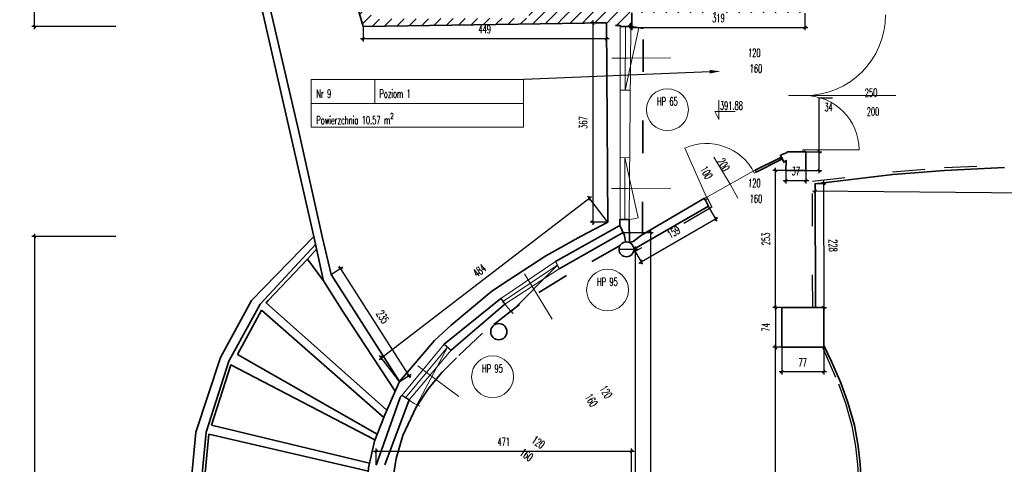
# Model space of a CAD drawing. Header units: millimetres. Extents: x 19887 to 192597, y -14203 to 39042.
# Tile 152 of 256: x 45331 to 49328, y -11260 to -9455. Entities that reach past the tile are written whole.
import ezdxf
from ezdxf import colors
from ezdxf.entities.mleader import LeaderData, LeaderLine
from ezdxf.math import Vec2, Vec3

# ---------------------------------------------------------------- set-up
doc = ezdxf.new("R2010")
doc.units = ezdxf.units.MM
doc.linetypes.add('ACAD_ISO03W100', pattern=[30, 12, -18])
doc.layers.get('Defpoints').update_dxf_attribs({"color": 4})
for name, color, linetype, lineweight in [('Basen_rzut_poziom_1_obrys', 252, 'Continuous', 35), ('Drzwi', 2, 'Continuous', 5), ('koty wysokościowe', 252, 'Continuous', 0), ('Okna', 252, 'Continuous', 5), ('Schody', 252, 'Continuous', 5), ('Tabela', 1, 'Continuous', 0)]:
    doc.layers.add(name, color=color, linetype=linetype, lineweight=lineweight)
for name, color, linetype in [('Opis', 252, 'Continuous'), ('Sufit podwieszany', 252, 'Continuous'), ('Wymiarowanie', 3, 'Continuous'), ('Wypełnienie', 252, 'Continuous')]:
    doc.layers.add(name, color=color, linetype=linetype)
doc.styles.add('ROMANS', font='romans.shx', dxfattribs={"width": 0.6})
doc.styles.get("Standard").update_dxf_attribs({"font": 'arial.ttf'})
doc.dimstyles.new('000001FB70622F18', dxfattribs={"dimtxt": 20, "dimasz": 5, "dimexe": 5, "dimexo": 1, "dimgap": 20, "dimtad": 1, "dimtoh": 1, "dimdec": 0, "dimtxsty": 'Standard', "dimblk": 'OBLIQUE', "dimcen": 0, "dimdle": 5, "dimclrd": 252, "dimclre": 252, "dimclrt": 252, "dimadec": 0, "dimazin": 0, "dimtfac": 1, "dimtdec": 0, "dimtmove": 0, "dimatfit": 3, "dimldrblk": 'OBLIQUE', "dimfxl": 150, "dimfxlon": 1, "dimlwd": 25, "dimlwe": 25, "dimarcsym": 1})
pattern_1 = [(45, (3252.028, -2175.285), (-11.22532, 11.22532), [])]

# ---------------------------------------------------------------- blocks, each defined once
blk = doc.blocks.new('_Oblique')
at = {"color": 0, "linetype": 'ByBlock', "lineweight": -2}
blk.add_line((-0.5, -0.5), (0.5, 0.5), dxfattribs=at)
blk = doc.blocks.new('*D778')
at = {"layer": 'Defpoints', "color": 0}
for p in [(-1313, -417.2), (-336.9, -417.2), (-706.6, -4690.1)]:
    blk.add_point(p, dxfattribs=at)
at = {"layer": 'Wymiarowanie', "color": 252, "linetype": 'Continuous', "lineweight": 25}
for p, q in [((-1163, -417.2), (-1318, -417.2)), ((-1313, -4695.1), (-1313, -412.2)), ((-1163, -4690.1), (-1318, -4690.1))]:
    blk.add_line(p, q, dxfattribs=at)
at = {"layer": 'Wymiarowanie', "color": 252, "linetype": 'ByBlock', "lineweight": 25, "xscale": 5, "yscale": 5, "zscale": 5}
for p, rotation in [((-1313, -417.2), 90.00000000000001), ((-1313, -4690.1), 270)]:
    blk.add_blockref('_Oblique', p, dxfattribs=dict(at, rotation=rotation))
at = {"layer": 'Wymiarowanie', "color": 252, "insert": (-1330.5, -2553.6), "char_height": 15, "attachment_point": 5, "rotation": 90, "style": 'ROMANS'}
blk.add_mtext('4273', dxfattribs=at)
blk = doc.blocks.new('*D922')
at = {"layer": 'Defpoints', "color": 0}
for p in [(127.5, -4993.8), (127.6, -4979.9), (1257.7, -4990.1)]:
    blk.add_point(p, dxfattribs=at)
at = {"layer": 'Wymiarowanie', "color": 252, "linetype": 'Continuous', "lineweight": 25}
for p, q in [((1262.6, -5004.1), (122.5, -4993.8)), ((127.6, -4980.9), (127.5, -4998.8)), ((1257.7, -4991.1), (1257.5, -5009.1))]:
    blk.add_line(p, q, dxfattribs=at)
at = {"layer": 'Wymiarowanie', "color": 252, "linetype": 'ByBlock', "lineweight": 25, "xscale": 5, "yscale": 5, "zscale": 5}
for p, rotation in [((127.5, -4993.8), 179.4812444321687), ((1257.6, -5004.1), 359.4812444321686)]:
    blk.add_blockref('_Oblique', p, dxfattribs=dict(at, rotation=rotation))
at = {"layer": 'Wymiarowanie', "color": 252, "insert": (692.7, -4981.5), "char_height": 15, "attachment_point": 5, "rotation": 359.4812, "style": 'ROMANS'}
blk.add_mtext('1130', dxfattribs=at)
blk = doc.blocks.new('*D921')
at = {"layer": 'Defpoints', "color": 0}
for p in [(127.6, -4979.9), (128.1, -5208.2), (143.5, -5208.2)]:
    blk.add_point(p, dxfattribs=at)
at = {"layer": 'Wymiarowanie', "color": 252, "linetype": 'Continuous', "lineweight": 25}
for p, q in [((142.9, -4974.8), (143.5, -5213.2)), ((128.6, -4979.9), (147.9, -4979.8)), ((129.1, -5208.2), (148.5, -5208.2))]:
    blk.add_line(p, q, dxfattribs=at)
at = {"layer": 'Wymiarowanie', "color": 252, "linetype": 'ByBlock', "lineweight": 25, "xscale": 5, "yscale": 5, "zscale": 5}
for p, rotation in [((142.9, -4979.8), 90.12913393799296), ((143.5, -5208.2), 270.1291339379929)]:
    blk.add_blockref('_Oblique', p, dxfattribs=dict(at, rotation=rotation))
at = {"layer": 'Wymiarowanie', "color": 252, "insert": (160.7, -5094), "char_height": 15, "attachment_point": 5, "rotation": 270.1291, "style": 'ROMANS'}
blk.add_mtext('228', dxfattribs=at)
blk = doc.blocks.new('*D918')
at = {"layer": 'Defpoints', "color": 0}
for p in [(66, -5208.2), (54.3, -5281.8), (66, -5281.8)]:
    blk.add_point(p, dxfattribs=at)
at = {"layer": 'Wymiarowanie', "color": 252, "linetype": 'Continuous', "lineweight": 25}
for p, q in [((65, -5208.2), (49.3, -5208.2)), ((54.3, -5203.2), (54.3, -5286.8)), ((65, -5281.8), (49.3, -5281.8))]:
    blk.add_line(p, q, dxfattribs=at)
at = {"layer": 'Wymiarowanie', "color": 252, "linetype": 'ByBlock', "lineweight": 25, "xscale": 5, "yscale": 5, "zscale": 5}
for p, rotation in [((54.3, -5208.2), 90), ((54.3, -5281.8), 270)]:
    blk.add_blockref('_Oblique', p, dxfattribs=dict(at, rotation=rotation))
at = {"layer": 'Wymiarowanie', "color": 252, "insert": (36.8, -5245), "char_height": 15, "attachment_point": 5, "rotation": 90, "style": 'ROMANS'}
blk.add_mtext('74', dxfattribs=at)
blk = doc.blocks.new('*D920')
at = {"layer": 'Defpoints', "color": 0}
for p in [(66, -5281.8), (143.5, -5281.8), (66, -5327.2)]:
    blk.add_point(p, dxfattribs=at)
at = {"layer": 'Wymiarowanie', "color": 252, "linetype": 'Continuous', "lineweight": 25}
for p, q in [((66, -5282.8), (66, -5332.2)), ((143.5, -5282.8), (143.5, -5332.2)), ((148.5, -5327.2), (61, -5327.2))]:
    blk.add_line(p, q, dxfattribs=at)
at = {"layer": 'Wymiarowanie', "color": 252, "linetype": 'ByBlock', "lineweight": 25, "xscale": 5, "yscale": 5, "zscale": 5, "rotation": 180}
blk.add_blockref('_Oblique', (66, -5327.2), dxfattribs=at)
at = {"layer": 'Wymiarowanie', "color": 252, "linetype": 'ByBlock', "lineweight": 25, "xscale": 5, "yscale": 5, "zscale": 5}
blk.add_blockref('_Oblique', (143.5, -5327.2), dxfattribs=at)
at = {"layer": 'Wymiarowanie', "color": 252, "insert": (104.7, -5309.7), "char_height": 15, "attachment_point": 5, "style": 'ROMANS'}
blk.add_mtext('77', dxfattribs=at)
blk = doc.blocks.new('*D934')
at = {"layer": 'Defpoints', "color": 0}
for p in [(-257.6, -4683.4), (-706.6, -4690.1), (-706.6, -4712.4)]:
    blk.add_point(p, dxfattribs=at)
at = {"layer": 'Wymiarowanie', "color": 252, "linetype": 'Continuous', "lineweight": 25}
for p, q in [((-257.6, -4684.4), (-257.6, -4717.4)), ((-706.6, -4691.1), (-706.6, -4717.4)), ((-252.6, -4712.4), (-711.6, -4712.4))]:
    blk.add_line(p, q, dxfattribs=at)
at = {"layer": 'Wymiarowanie', "color": 252, "linetype": 'ByBlock', "lineweight": 25, "xscale": 5, "yscale": 5, "zscale": 5, "rotation": 180}
blk.add_blockref('_Oblique', (-706.6, -4712.4), dxfattribs=at)
at = {"layer": 'Wymiarowanie', "color": 252, "linetype": 'ByBlock', "lineweight": 25, "xscale": 5, "yscale": 5, "zscale": 5}
blk.add_blockref('_Oblique', (-257.6, -4712.4), dxfattribs=at)
at = {"layer": 'Wymiarowanie', "color": 252, "insert": (-482.1, -4694.9), "char_height": 15, "attachment_point": 5, "style": 'ROMANS'}
blk.add_mtext('449', dxfattribs=at)
blk = doc.blocks.new('*D936')
at = {"layer": 'Defpoints', "color": 0}
for p in [(-210.5, -4664.4), (108.9, -4664.4), (108.9, -4691.7)]:
    blk.add_point(p, dxfattribs=at)
at = {"layer": 'Wymiarowanie', "color": 252, "linetype": 'Continuous', "lineweight": 25}
for p, q in [((-210.5, -4665.4), (-210.5, -4696.7)), ((108.9, -4665.4), (108.9, -4696.7)), ((-215.5, -4691.7), (113.9, -4691.7))]:
    blk.add_line(p, q, dxfattribs=at)
at = {"layer": 'Wymiarowanie', "color": 252, "linetype": 'ByBlock', "lineweight": 25, "xscale": 5, "yscale": 5, "zscale": 5, "rotation": 180}
blk.add_blockref('_Oblique', (-210.5, -4691.7), dxfattribs=at)
at = {"layer": 'Wymiarowanie', "color": 252, "linetype": 'ByBlock', "lineweight": 25, "xscale": 5, "yscale": 5, "zscale": 5}
blk.add_blockref('_Oblique', (108.9, -4691.7), dxfattribs=at)
at = {"layer": 'Wymiarowanie', "color": 252, "insert": (-50.8, -4674.2), "char_height": 15, "attachment_point": 5, "style": 'ROMANS'}
blk.add_mtext('319', dxfattribs=at)
blk = doc.blocks.new('*D947')
at = {"layer": 'Defpoints', "color": 0}
for p in [(-257.6, -4683.4), (-282.8, -5050.9), (-255.2, -5050.9)]:
    blk.add_point(p, dxfattribs=at)
at = {"layer": 'Wymiarowanie', "color": 252, "linetype": 'Continuous', "lineweight": 25}
for p, q in [((-258.6, -4683.4), (-287.8, -4683.4)), ((-282.8, -4678.4), (-282.8, -5055.9)), ((-256.2, -5050.9), (-287.8, -5050.9))]:
    blk.add_line(p, q, dxfattribs=at)
at = {"layer": 'Wymiarowanie', "color": 252, "linetype": 'ByBlock', "lineweight": 25, "xscale": 5, "yscale": 5, "zscale": 5}
for p, rotation in [((-282.8, -4683.4), 90.00000000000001), ((-282.8, -5050.9), 270)]:
    blk.add_blockref('_Oblique', p, dxfattribs=dict(at, rotation=rotation))
at = {"layer": 'Wymiarowanie', "color": 252, "insert": (-300.3, -4867.1), "char_height": 15, "attachment_point": 5, "rotation": 90, "style": 'ROMANS'}
blk.add_mtext('367', dxfattribs=at)
blk = doc.blocks.new('*D946')
at = {"layer": 'Defpoints', "color": 0}
for p in [(-288.9, -5006.9), (-255.2, -5050.9), (-639.3, -5345)]:
    blk.add_point(p, dxfattribs=at)
at = {"layer": 'Wymiarowanie', "color": 252, "linetype": 'Continuous', "lineweight": 25}
for p, q in [((-676.9, -5304.1), (-284.9, -5003.8)), ((-255.8, -5050.1), (-292, -5002.9)), ((-639.9, -5344.2), (-676, -5297.1))]:
    blk.add_line(p, q, dxfattribs=at)
at = {"layer": 'Wymiarowanie', "color": 252, "linetype": 'ByBlock', "lineweight": 25, "xscale": 5, "yscale": 5, "zscale": 5}
for p, rotation in [((-288.9, -5006.9), 37.45126171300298), ((-673, -5301.1), 217.451261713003)]:
    blk.add_blockref('_Oblique', p, dxfattribs=dict(at, rotation=rotation))
at = {"layer": 'Wymiarowanie', "color": 252, "insert": (-491.6, -5140.1), "char_height": 15, "attachment_point": 5, "rotation": 37.4513, "style": 'ROMANS'}
blk.add_mtext('484', dxfattribs=at)
blk = doc.blocks.new('*D944')
at = {"layer": 'Defpoints', "color": 0}
for p in [(-748.2, -5136.1), (-765.5, -5147.2), (-639.3, -5345)]:
    blk.add_point(p, dxfattribs=at)
at = {"layer": 'Wymiarowanie', "color": 252, "linetype": 'Continuous', "lineweight": 25}
for p, q in [((-764.7, -5146.7), (-744, -5133.4)), ((-619.3, -5338.2), (-750.9, -5131.9)), ((-638.4, -5344.5), (-617.7, -5331.3))]:
    blk.add_line(p, q, dxfattribs=at)
at = {"layer": 'Wymiarowanie', "color": 252, "linetype": 'ByBlock', "lineweight": 25, "xscale": 5, "yscale": 5, "zscale": 5}
for p, rotation in [((-748.2, -5136.1), 122.5451466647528), ((-621.9, -5334), 302.5451466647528)]:
    blk.add_blockref('_Oblique', p, dxfattribs=dict(at, rotation=rotation))
at = {"layer": 'Wymiarowanie', "color": 252, "insert": (-670.3, -5225.6), "char_height": 15, "attachment_point": 5, "rotation": 302.5451, "style": 'ROMANS'}
blk.add_mtext('235', dxfattribs=at)
blk = doc.blocks.new('*D940')
at = {"layer": 'Defpoints', "color": 0}
for p in [(-797.7, -5077.2), (-1313, -6074.7), (-749.9, -6074.7)]:
    blk.add_point(p, dxfattribs=at)
at = {"layer": 'Wymiarowanie', "color": 252, "linetype": 'Continuous', "lineweight": 25}
for p, q in [((-1163, -5077.2), (-1318, -5077.2)), ((-1313, -5072.2), (-1313, -6079.7)), ((-1163, -6074.7), (-1318, -6074.7))]:
    blk.add_line(p, q, dxfattribs=at)
at = {"layer": 'Wymiarowanie', "color": 252, "linetype": 'ByBlock', "lineweight": 25, "xscale": 5, "yscale": 5, "zscale": 5}
for p, rotation in [((-1313, -5077.2), 90.00000000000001), ((-1313, -6074.7), 270)]:
    blk.add_blockref('_Oblique', p, dxfattribs=dict(at, rotation=rotation))
at = {"layer": 'Wymiarowanie', "color": 252, "insert": (-1330.5, -5575.9), "char_height": 15, "attachment_point": 5, "rotation": 90, "style": 'ROMANS'}
blk.add_mtext('997', dxfattribs=at)
blk = doc.blocks.new('*D948')
at = {"layer": 'Defpoints', "color": 0}
for p in [(-226.7, -5070), (-211.3, -6055.1), (-176, -6055.1)]:
    blk.add_point(p, dxfattribs=at)
at = {"layer": 'Wymiarowanie', "color": 252, "linetype": 'Continuous', "lineweight": 25}
for p, q in [((-176, -5065), (-176, -6060.1)), ((-225.7, -5070), (-171, -5070)), ((-210.3, -6055.1), (-171, -6055.1))]:
    blk.add_line(p, q, dxfattribs=at)
at = {"layer": 'Wymiarowanie', "color": 252, "linetype": 'ByBlock', "lineweight": 25, "xscale": 5, "yscale": 5, "zscale": 5}
for p, rotation in [((-176, -5070), 90.00000000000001), ((-176, -6055.1), 270)]:
    blk.add_blockref('_Oblique', p, dxfattribs=dict(at, rotation=rotation))
at = {"layer": 'Wymiarowanie', "color": 252, "insert": (-158.5, -5562.5), "char_height": 15, "attachment_point": 5, "rotation": 270, "style": 'ROMANS'}
blk.add_mtext('985', dxfattribs=at)
blk = doc.blocks.new('*D939')
at = {"layer": 'Defpoints', "color": 0}
for p in [(-211.3, -5473.6), (-682.5, -5499.1), (-211.3, -6055.1)]:
    blk.add_point(p, dxfattribs=at)
at = {"layer": 'Wymiarowanie', "color": 252, "linetype": 'Continuous', "lineweight": 25}
for p, q in [((-682.5, -5498.1), (-682.5, -5468.6)), ((-211.3, -5623.6), (-211.3, -5468.6)), ((-687.5, -5473.6), (-206.3, -5473.6))]:
    blk.add_line(p, q, dxfattribs=at)
at = {"layer": 'Wymiarowanie', "color": 252, "linetype": 'ByBlock', "lineweight": 25, "xscale": 5, "yscale": 5, "zscale": 5, "rotation": 180}
blk.add_blockref('_Oblique', (-682.5, -5473.6), dxfattribs=at)
at = {"layer": 'Wymiarowanie', "color": 252, "linetype": 'ByBlock', "lineweight": 25, "xscale": 5, "yscale": 5, "zscale": 5}
blk.add_blockref('_Oblique', (-211.3, -5473.6), dxfattribs=at)
at = {"layer": 'Wymiarowanie', "color": 252, "insert": (-446.9, -5456.1), "char_height": 15, "attachment_point": 5, "style": 'ROMANS'}
blk.add_mtext('471', dxfattribs=at)
blk = doc.blocks.new('*D950')
at = {"layer": 'Defpoints', "color": 0}
for p in [(-234.3, -5100.9), (-212.3, -6002.6), (-204.7, -6002.6)]:
    blk.add_point(p, dxfattribs=at)
at = {"layer": 'Wymiarowanie', "color": 252, "linetype": 'Continuous', "lineweight": 25}
for p, q in [((-233.3, -5100.9), (-199.7, -5100.9)), ((-204.7, -5095.9), (-204.7, -6007.6)), ((-211.3, -6002.6), (-199.7, -6002.6))]:
    blk.add_line(p, q, dxfattribs=at)
at = {"layer": 'Wymiarowanie', "color": 252, "linetype": 'ByBlock', "lineweight": 25, "xscale": 5, "yscale": 5, "zscale": 5}
for p, rotation in [((-204.7, -5100.9), 90.00000000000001), ((-204.7, -6002.6), 270)]:
    blk.add_blockref('_Oblique', p, dxfattribs=dict(at, rotation=rotation))
at = {"layer": 'Wymiarowanie', "color": 252, "insert": (-187.2, -5551.8), "char_height": 15, "attachment_point": 5, "rotation": 270, "style": 'ROMANS'}
blk.add_mtext('902', dxfattribs=at)
blk = doc.blocks.new('*D952')
at = {"layer": 'Defpoints', "color": 0}
for p in [(54.3, -5281.8), (66, -5281.8), (66, -5818.1)]:
    blk.add_point(p, dxfattribs=at)
at = {"layer": 'Wymiarowanie', "color": 252, "linetype": 'Continuous', "lineweight": 25}
for p, q in [((65, -5281.8), (49.3, -5281.8)), ((54.3, -5823.1), (54.3, -5276.8)), ((65, -5818.1), (49.3, -5818.1))]:
    blk.add_line(p, q, dxfattribs=at)
at = {"layer": 'Wymiarowanie', "color": 252, "linetype": 'ByBlock', "lineweight": 25, "xscale": 5, "yscale": 5, "zscale": 5}
for p, rotation in [((54.3, -5281.8), 90.00000000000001), ((54.3, -5818.1), 270)]:
    blk.add_blockref('_Oblique', p, dxfattribs=dict(at, rotation=rotation))
at = {"layer": 'Wymiarowanie', "color": 252, "insert": (36.8, -5550), "char_height": 15, "attachment_point": 5, "rotation": 90, "style": 'ROMANS'}
blk.add_mtext('536', dxfattribs=at)
blk = doc.blocks.new('*D953')
at = {"layer": 'Defpoints', "color": 0}
for p in [(54.3, -4955.5), (73.4, -4955.5), (66, -5208.2)]:
    blk.add_point(p, dxfattribs=at)
at = {"layer": 'Wymiarowanie', "color": 252, "linetype": 'Continuous', "lineweight": 25}
for p, q in [((72.4, -4955.5), (49.3, -4955.5)), ((54.3, -5213.2), (54.3, -4950.5)), ((65, -5208.2), (49.3, -5208.2))]:
    blk.add_line(p, q, dxfattribs=at)
at = {"layer": 'Wymiarowanie', "color": 252, "linetype": 'ByBlock', "lineweight": 25, "xscale": 5, "yscale": 5, "zscale": 5}
for p, rotation in [((54.3, -4955.5), 90.00000000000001), ((54.3, -5208.2), 270)]:
    blk.add_blockref('_Oblique', p, dxfattribs=dict(at, rotation=rotation))
at = {"layer": 'Wymiarowanie', "color": 252, "insert": (36.8, -5081.9), "char_height": 15, "attachment_point": 5, "rotation": 90, "style": 'ROMANS'}
blk.add_mtext('253', dxfattribs=at)
blk = doc.blocks.new('*D949')
at = {"layer": 'Defpoints', "color": 0}
for p in [(73.4, -4955.5), (110.7, -4955.5), (110.7, -4974.3)]:
    blk.add_point(p, dxfattribs=at)
at = {"layer": 'Wymiarowanie', "color": 252, "linetype": 'Continuous', "lineweight": 25}
for p, q in [((73.4, -4956.5), (73.4, -4979.3)), ((110.7, -4956.5), (110.7, -4979.3)), ((68.4, -4974.3), (115.7, -4974.3))]:
    blk.add_line(p, q, dxfattribs=at)
at = {"layer": 'Wymiarowanie', "color": 252, "linetype": 'ByBlock', "lineweight": 25, "xscale": 5, "yscale": 5, "zscale": 5, "rotation": 180}
blk.add_blockref('_Oblique', (73.4, -4974.3), dxfattribs=at)
at = {"layer": 'Wymiarowanie', "color": 252, "linetype": 'ByBlock', "lineweight": 25, "xscale": 5, "yscale": 5, "zscale": 5}
blk.add_blockref('_Oblique', (110.7, -4974.3), dxfattribs=at)
at = {"layer": 'Wymiarowanie', "color": 252, "insert": (92, -4956.8), "char_height": 15, "attachment_point": 5, "style": 'ROMANS'}
blk.add_mtext('37', dxfattribs=at)
blk = doc.blocks.new('*D951')
at = {"layer": 'Defpoints', "color": 0}
for p in [(110.7, -4921.2), (134.9, -4921.2), (110.7, -4955.5)]:
    blk.add_point(p, dxfattribs=at)
at = {"layer": 'Wymiarowanie', "color": 252, "linetype": 'Continuous', "lineweight": 25}
for p, q in [((134.9, -4921.2), (134.9, -4821.2)), ((134.9, -4821.2), (159.9, -4821.2)), ((111.7, -4921.2), (139.9, -4921.2)), ((134.9, -4960.5), (134.9, -4916.2)), ((111.7, -4955.5), (139.9, -4955.5))]:
    blk.add_line(p, q, dxfattribs=at)
at = {"layer": 'Wymiarowanie', "color": 252, "linetype": 'ByBlock', "lineweight": 25, "xscale": 5, "yscale": 5, "zscale": 5}
for p, rotation in [((134.9, -4921.2), 90), ((134.9, -4955.5), 270)]:
    blk.add_blockref('_Oblique', p, dxfattribs=dict(at, rotation=rotation))
at = {"layer": 'Wymiarowanie', "color": 252, "insert": (152.4, -4838.7), "char_height": 15, "attachment_point": 5, "style": 'ROMANS'}
blk.add_mtext('34', dxfattribs=at)
blk = doc.blocks.new('*D954')
at = {"layer": 'Defpoints', "color": 0}
for p in [(-69.4, -5021.5), (-56, -5044.7), (-206.8, -5100.9)]:
    blk.add_point(p, dxfattribs=at)
at = {"layer": 'Wymiarowanie', "color": 252, "linetype": 'Continuous', "lineweight": 25}
for p, q in [((-68.9, -5022.4), (-53.5, -5049.1)), ((-197.7, -5126.6), (-51.7, -5042.2)), ((-206.3, -5101.8), (-190.9, -5128.4))]:
    blk.add_line(p, q, dxfattribs=at)
at = {"layer": 'Wymiarowanie', "color": 252, "linetype": 'ByBlock', "lineweight": 25, "xscale": 5, "yscale": 5, "zscale": 5}
for p, rotation in [((-56, -5044.7), 30.01630790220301), ((-193.4, -5124.1), 210.016307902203)]:
    blk.add_blockref('_Oblique', p, dxfattribs=dict(at, rotation=rotation))
at = {"layer": 'Wymiarowanie', "color": 252, "insert": (-133.4, -5069.3), "char_height": 15, "attachment_point": 5, "rotation": 30.0163, "style": 'ROMANS'}
blk.add_mtext('159', dxfattribs=at)
blk = doc.blocks.new('G$CF5E15B28')
at = {"layer": 'Wypełnienie'}
h = blk.add_hatch(dxfattribs=at)
h.set_pattern_fill('ANSI31', color=253, scale=5, angle=90)
h.set_pattern_definition(pattern_1)
h.paths.add_polyline_path([(1315.6, -6425.8), (1315.6, -6421.3), (83.7, -6430.3), (-170.6, -6431), (-170.6, -6417.4), (-209.7, -6418), (-209.7, -6396.4), (-210.8, -6396.4), (-210.8, -6392), (-220.5, -6392), (-220.5, -6393.7), (-226.3, -6393.7), (-226.3, -6417), (-554.5, -6419.4), (-565.6, -6419.5), (-574.8, -6475.5), (-569.1, -6475.5), (-563.1, -6462.5), (-558.1, -6475.5), (-553.1, -6488.5), (-548.1, -6475.5), (-543.1, -6475.5), (-219.9, -6473.5), (-219.8, -6505.6), (-214.1, -6505.6), (-208.1, -6492.6), (-203.1, -6505.6), (-198.1, -6518.6), (-193.1, -6505.6), (-185.6, -6505.2), (-185.7, -6473.2), (292.8, -6469.2), (293, -6507.3), (295.7, -6507.3), (298.7, -6500.9), (301.1, -6507.3), (303.6, -6513.6), (306, -6507.3), (309.2, -6507.1), (309.2, -6469.1), (787.3, -6462.7), (787.3, -6507.3), (789.2, -6507.3), (792.1, -6500.9), (794.6, -6507.3), (797, -6513.6), (799.5, -6507.3), (802.6, -6507.1), (802.6, -6461.9), (1315.6, -6459.9)])
h.paths.add_polyline_path([(1592, -6423.6), (1496.3, -6423.6), (1496.3, -6444.3), (1483.9, -6444.3), (1483.9, -6456), (1438.3, -6456), (1438.3, -6451.3), (1392.8, -6451.3), (1392.8, -6445.2), (1383, -6445.2), (1383, -6425.8), (1315.6, -6425.8), (1315.6, -6459.9), (1348.9, -6459.9), (1348.9, -6479.3), (1358.7, -6479.3), (1358.7, -6485.5), (1404.2, -6485.5), (1404.2, -6490.1), (1510.2, -6490.1), (1510.1, -6525.5), (1515.8, -6525.5), (1521.7, -6512.5), (1526.7, -6525.5), (1531.7, -6538.5), (1536.7, -6525.5), (1544.3, -6525.1), (1544.3, -6473), (1561.8, -6473), (1561.8, -6455.9), (1592, -6457)])
h.paths.add_polyline_path([(-724.6, -5974), (-634.7, -5772.6), (-642.5, -5762.3), (-646.6, -5753.4), (-748.5, -5969.9), (-748.5, -6044.9), (-753.7, -6157), (-765.1, -6421.3), (-745.4, -6421.7)])
h.paths.add_polyline_path([(108.9, -4624), (80.7, -4624), (81.6, -4637.3), (-190.7, -4637.9), (-190.7, -4625.2), (-247.7, -4625.2), (-247.7, -4632.7), (-384.6, -4630.4), (-381.8, -4456.7), (-409.3, -4456.7), (-408.3, -4356), (-380.3, -4356.4), (-374.8, -3966), (-403.4, -3966), (-402, -3864.7), (-374.3, -3865.4), (-368, -3433.4), (-397.8, -3433.7), (-397.3, -3383.2), (-413.3, -3383), (-413.9, -3449.9), (-384.3, -3449.6), (-390, -3849), (-417.7, -3848.3), (-419.6, -3982), (-391, -3982), (-396.1, -4340.2), (-424.1, -4339.8), (-425.4, -4472.6), (-398, -4472.7), (-400.2, -4658.2), (-400.4, -4668.2), (-400.4, -4674.2), (-240.5, -4673.1), (-240.5, -4687.8), (-232.4, -4687.8), (-232.4, -4689.7), (-212.4, -4689.7), (-212.4, -4685.8), (-210.5, -4685.8), (-210.5, -4664.4), (108.9, -4664.4)])
h = blk.add_hatch(dxfattribs=at)
h.set_pattern_fill('ANSI31', color=253, scale=5, angle=90)
h.set_pattern_definition(pattern_1)
h.paths.add_polyline_path([(-257.6, -4683.4), (-257.6, -4687.9), (-240.4, -4687.8), (-240.5, -4673.1), (-689.1, -4676.2), (-696.3, -4652.1), (-715.9, -4657.7), (-706.6, -4690.1)])
at = {"layer": 'Basen_rzut_poziom_1_obrys', "color": 253}
for p, q in [((-351.7, -5123.7, 0), (-232.5, -5057.1, 0)), ((-344.4, -5137, 0), (-226.7, -5070, 0)), ((-556.8, -5276, 0), (-452.1, -5192, 0)), ((-544.2, -5286.8, 0), (-445.2, -5201.9, 0)), ((-682.5, -5499.5, 0), (-637.8, -5374.1, 0)), ((-621.8, -5378.9, 0), (-666.5, -5498.4, 0))]:
    blk.add_line(p, q, dxfattribs=at)
at = {"layer": 'Basen_rzut_poziom_1_obrys', "color": 253, "elevation": 0}
for points in [[(-797.7, -5077.2), (-891.2, -4667.6), (-949.8, -4446.4), (-979.2, -4341.8), (-1032.5, -4146.9), (-1052.4, -4073.5), (-1060.8, -4000.5), (-1070.6, -3918.7), (-1080.4, -3836.3), (-1088.4, -3762.9), (-1098.4, -3664.3), (-1114.2, -3517.9)], [(-706.6, -4690.1), (-825.2, -4282.3), (-869.4, -4118.4), (-895, -3986.9), (-914.3, -3873.6), (-939.7, -3645.2), (-947.6, -3496.5), (-949.4, -3386.6), (-950.2, -3213.9), (-951.2, -2889.3), (-950.3, -2580.4), (-944.5, -2342.8), (-941, -2239), (-941, -2239)], [(-1106.1, -3459.8), (-1074.6, -3744.6), (-1059.9, -3881.1), (-1047.2, -3980.9), (-1036.7, -4073.7), (-986.3, -4261.3), (-923.6, -4487.6), (-891.7, -4603), (-878.2, -4656.7), (-825.7, -4881.2), (-782.3, -5077.2), (-765.5, -5147.2)], [(-212.4, -4689.7), (-212.4, -4685.8), (-210.5, -4685.8), (-210.5, -4664.4)], [(-706.6, -4690.1), (-257.6, -4683.4)], [(-257.6, -4683.4), (-255.2, -5050.9), (-304, -5076.8), (-369.1, -5113.1), (-438.2, -5157.6), (-468.7, -5177.9), (-543.9, -5241.1), (-574.5, -5269), (-639.3, -5345)], [(-212.4, -4689.7), (-232.4, -4689.7), (-232.4, -4687.8), (-240.5, -4687.8), (-240.5, -4687.8)], [(-222.4, -4689.7), (-212.4, -4689.7)], [(75.8, -4922.5), (63.7, -4927.5), (70, -4940.2), (74, -4936.9), (73.4, -4955.5), (75.8, -4955.5)], [(75.8, -4922.5), (75.8, -4921.2), (110.7, -4921.2), (110.7, -4955.5), (75.8, -4955.5)], [(17, -4954.9), (61.7, -4932.5)], [(18.8, -4958.5), (63.5, -4936.1)], [(17, -4954.9), (18.8, -4958.5)], [(128.1, -5208.2), (127.6, -4979.9), (270.7, -4963.1), (366.6, -4955.3), (476.9, -4949.8)], [(-76.7, -5006.8), (-69.4, -5021.5), (-206.8, -5100.9)], [(-76.7, -5006.8), (-193, -5074.9)], [(-76.7, -5006.8), (-75, -5010.4)], [(-193, -5074.9), (-208.4, -5086.4), (-214.9, -5088.4), (-215.3, -5045.7), (-223.9, -5045.7), (-232.5, -5045.7), (-232.5, -5057.1), (-232.5, -5057.1)], [(-232.5, -5057.1), (-224.3, -5075.3), (-222.5, -5087.3)], [(-797.7, -5077.2), (-912.7, -5195.5), (-969.8, -5300.5), (-1014.9, -5438.2), (-1026.6, -5562.8), (-1011.6, -5695), (-964.9, -5831.1), (-889.8, -5947.4), (-749.9, -6074.7)], [(-797.7, -5077.2), (-779.4, -5159.3), (-742.4, -5217.7), (-647.1, -5362.6)], [(-1008.6, -5565.5), (-996.1, -5438.3), (-954.2, -5307.3), (-896.6, -5201.9), (-794.4, -5092)], [(-809.2, -5119.3), (-792.4, -5100.8)], [(-881.9, -5195.7), (-809.2, -5119.3)], [(-809.2, -5119.3), (-779.4, -5159.3)], [(-765.5, -5147.2), (-639.3, -5345)], [(-881.9, -5195.7), (-885.3, -5199.5), (-662.6, -5397.5)], [(-938, -5294.9), (-894, -5213.1)], [(-894, -5213.1), (-668.4, -5411)], [(143.5, -5278.6), (158, -5308)], [(-680.7, -5442.3), (-938, -5294.9)], [(-986.5, -5425.4), (-950.8, -5314.4), (-684.6, -5452.5)], [(158, -5308), (175.3, -5347.4), (188.2, -5383.5), (200.4, -5425.5), (206.9, -5463.9), (210.6, -5497.5), (213.4, -5541.8), (212.9, -5565.5), (210.6, -5593.6), (208.2, -5615.1), (204.8, -5637.2), (202.1, -5654.2), (197.3, -5676), (194.4, -5687.9), (188.7, -5707.8), (181.8, -5728.6), (174, -5749.4), (163.9, -5772.2), (155.8, -5790.6), (148.7, -5805.1), (144.1, -5815.3), (142.8, -5818.1)], [(-639.3, -5345), (-666.6, -5406.5), (-685.7, -5455.2), (-696.3, -5504.3), (-700.4, -5559.6), (-696.1, -5624), (-677, -5690), (-659.5, -5725.6), (-642.5, -5762.3), (-634.7, -5772.6)], [(-986.5, -5425.4), (-694.4, -5495.7)], [(-1001.5, -5552.2), (-991.1, -5442.3), (-696.7, -5510.1)]]:
    blk.add_lwpolyline(points, dxfattribs=at)
at = {"layer": 'Basen_rzut_poziom_1_obrys', "color": 253, "linetype": 'ACAD_ISO03W100', "ltscale": 5, "elevation": 0}
for points in [[(-190.8, -5073.6), (-189.7, -4664.4)], [(-232.3, -5093.8), (-330.9, -5149.5), (-418.1, -5202.7), (-485.9, -5255.8), (-534.3, -5301.1), (-560.5, -5327.5), (-585.9, -5357.9), (-608.7, -5392.1), (-633.1, -5444.5), (-645.4, -5487.1), (-650.3, -5517.4)]]:
    blk.add_lwpolyline(points, dxfattribs=at)
at = {"layer": 'Basen_rzut_poziom_1_obrys', "color": 253, "elevation": 0}
for points in [[(65.3, -4930.7), (67.1, -4934.3), (63.5, -4936.1), (61.7, -4932.5)], [(66, -5208.2), (143.5, -5208.2), (143.5, -5281.8), (66, -5281.8)]]:
    blk.add_lwpolyline(points, close=True, dxfattribs=at)
at = {"layer": 'Basen_rzut_poziom_1_obrys', "color": 253}
for centre, radius in [((-220.5, -5100.9, 0), 13.7), ((-456.1, -5252.9, 0), 15)]:
    blk.add_circle(centre, radius, dxfattribs=at)
at = {"layer": 'Drzwi', "color": 253, "elevation": 0}
for points in [[(108.7, -4817.2), (78.7, -4817.2)], [(78.7, -4817.2), (276.5, -4817.2)], [(108.7, -4817.2), (158.7, -4817.2)], [(-73.1, -5005), (-112.9, -4914.1)], [(108.7, -4917.2), (208.7, -4917.2)], [(-29.4, -4980.6), (-59, -4930.7)], [(-72.3, -5004.6), (13.5, -4956.7)], [(-29.4, -4980.6), (-14.8, -5006.8)]]:
    blk.add_lwpolyline(points, dxfattribs=at)
for points in [[(108.7, -4921.2), (104.7, -4921.2), (104.7, -4917.2), (108.7, -4917.2)], [(17, -4954.9), (18.8, -4958.5), (15.2, -4960.3), (13.5, -4956.7)], [(-73.1, -5005), (-71.4, -5008.6), (-75, -5010.4), (-76.7, -5006.8)]]:
    blk.add_lwpolyline(points, close=True, dxfattribs=at)
at = {"layer": 'Drzwi', "color": 253}
for centre, radius, start, end in [((108.9, -4668.4, 0), 148.8, 270.0776, 359.9224), ((108.9, -4917.2, 0), 99.8, 0, 89.8843), ((-73.1, -5005, 0), 99.2, 26.8522, 113.6255)]:
    blk.add_arc(centre, radius, start, end, dxfattribs=at)
at = {"layer": 'koty wysokościowe', "color": 253, "elevation": 0}
for points in [[(-49.9, -4825.5), (-49.9, -4861.7)], [(-57.4, -4846.7), (-49.9, -4846.7)], [(-49.9, -4861.7), (-57.4, -4846.7)], [(-49.9, -4846.7), (-19.9, -4846.7)]]:
    blk.add_lwpolyline(points, dxfattribs=at)
at = {"layer": 'Okna', "color": 253}
for p, q in [((-452.1, -5192, 0), (-351.7, -5123.7, 0)), ((-344.4, -5137, 0), (-445.2, -5201.9, 0)), ((-634.9, -5370.6, 0), (-556.8, -5276, 0)), ((-621.8, -5378.9, 0), (-544.2, -5286.8, 0))]:
    blk.add_line(p, q, dxfattribs=at)
at = {"layer": 'Okna', "color": 253, "elevation": 0}
for points in [[(-232.4, -4689.7), (-232.4, -5045.7)], [(-222.4, -4689.7), (-222.9, -4807.4)], [(-222.9, -4807.4), (-198, -4692.4)], [(-215.3, -5045.7), (-212.4, -4689.7)], [(-217.6, -4748.6), (-247.6, -4748.6)], [(-218.4, -4748.6), (-138.9, -4747.9)], [(-217.6, -4748.6), (-138.9, -4747.9)], [(-232.4, -4807.4), (-213.4, -4807.5)], [(-232.4, -4931.7), (-214.4, -4931.9)], [(-223.4, -4931.8), (-223.4, -5045.7)], [(-198.9, -5043.1), (-223.4, -4931.8)], [(-218.4, -4988.8), (-248.4, -4988.8)], [(-218.4, -4988.8), (-138.9, -4988)], [(-448.7, -5197), (-348, -5130.3)], [(-433, -5216.1), (-348, -5130.3)], [(-408.7, -5146.5), (-357.6, -5229.7)], [(-628.3, -5374.7), (-550.5, -5281.4)], [(-607.2, -5388.1), (-550.5, -5281.4)], [(-589.4, -5328.1), (-605.5, -5316.2)], [(-589.4, -5328.1), (-529.6, -5372.3)]]:
    blk.add_lwpolyline(points, dxfattribs=at)
at = {"layer": 'Okna', "color": 253}
for centre in [(-144.9, -4843.3, 0), (-255.5, -5176.1, 0), (-467.7, -5336.2, 0)]:
    blk.add_circle(centre, 38.6, dxfattribs=at)
for centre, radius, start, end in [((-220.6, -4785, 0), 95.7, 71.2354, 85.1221), ((-221.9, -4953.3, 0), 92.7, 274.0998, 284.3294), ((-348, -5130.3, 0), 120.7, 216.3449, 227.6366), ((-547.8, -5277.8, 0), 125.2, 233.8131, 244.3558)]:
    blk.add_arc(centre, radius, start, end, dxfattribs=at)
at = {"layer": 'Opis', "color": 253}
for p, q in [((-351.7, -5123.7, 0), (-344.4, -5137, 0)), ((-637.8, -5374.1, 0), (-634.9, -5370.6, 0))]:
    blk.add_line(p, q, dxfattribs=at)
at = {"layer": 'Opis', "color": 253, "elevation": 0}
for points in [[(-452.1, -5192), (-445.2, -5201.9)], [(-446.9, -5199.6), (-448.7, -5197)], [(-556.8, -5276), (-544.2, -5286.8)], [(-621.8, -5378.9), (-634.9, -5370.6)], [(-628.3, -5374.7), (-621.8, -5378.9)]]:
    blk.add_lwpolyline(points, dxfattribs=at)
at = {"layer": 'Sufit podwieszany', "color": 253, "linetype": 'ACAD_ISO03W100', "ltscale": 5, "elevation": 0}
for points in [[(123.1, -5208.2), (122.6, -4975.4), (270.2, -4958.1), (366.3, -4950.3), (476.7, -4944.8)], [(-72.3, -5004.6), (-62.8, -5023.5), (-208.6, -5107.7)], [(141.1, -5281.8), (170.6, -5349.3), (183.4, -5385), (195.5, -5426.6), (201.9, -5464.6), (205.7, -5497.9), (208.4, -5541.9), (207.9, -5565.2), (205.6, -5593.1), (203.2, -5614.5), (199.8, -5636.4), (197.2, -5653.2), (192.4, -5674.9), (189.5, -5686.7), (183.9, -5706.4), (177.1, -5726.9), (169.3, -5747.5), (159.3, -5770.2), (151.2, -5788.5), (144.2, -5802.9), (139.6, -5813.2), (138.2, -5816)]]:
    blk.add_lwpolyline(points, dxfattribs=at)
at = {"layer": 'Tabela', "color": 253, "elevation": 0}
blk.add_lwpolyline([(-802.3, -4787.7), (-410.4, -4787.7), (-410.4, -4875.7), (-802.3, -4875.7)], close=True, dxfattribs=at)
for points in [[(-684.7, -4787.7), (-684.7, -4831.7)], [(-802.3, -4831.7), (-410.4, -4831.7)]]:
    blk.add_lwpolyline(points, dxfattribs=at)
at = {"layer": 'Drzwi', "color": 253, "char_height": 15, "width": 190.296, "attachment_point": 7, "style": 'ROMANS'}
for s, insert, rotation in [('250', (219.3, -4819.7, 0), 0.6985), ('200', (222.9, -4854.5, 0), 0.6985), ('200', (-53.7, -4938.7, 0), 299.7996), ('100', (-85.3, -4953.3, 0), 299.7996)]:
    blk.add_mtext(s, dxfattribs=dict(at, insert=insert, rotation=rotation))
at = {"layer": 'koty wysokościowe', "color": 253, "insert": (-48, -4828.4, 0), "char_height": 15, "width": 21553.284, "attachment_point": 1, "style": 'ROMANS'}
blk.add_mtext('391.88', dxfattribs=at)
at = {"layer": 'Okna', "color": 253, "char_height": 15, "width": 190.296, "attachment_point": 3, "style": 'ROMANS'}
for s, insert, rotation in [('120', (27, -4731, 0), 359.6145), ('160', (30.1, -4760.1, 0), 359.6145), ('120', (27, -4971.2, 0), 359.6145), ('160', (30.1, -5000.3, 0), 359.6145), ('120', (-246, -5370.1, 0), 301.0137), ('160', (-273, -5385.5, 0), 301.0137), ('120', (-369.5, -5457.5, 0), 324.7544), ('160', (-391.2, -5480.7, 0), 324.7544)]:
    blk.add_mtext(s, dxfattribs=dict(at, insert=insert, rotation=rotation))
at = {"layer": 'Okna', "color": 253, "char_height": 15, "width": 157.291, "attachment_point": 1, "style": 'ROMANS'}
for s, insert in [('HP 65', (-164.1, -4820.5, 0)), ('HP 95', (-274.7, -5153.3, 0)), ('HP 95', (-486.8, -5313.4, 0))]:
    blk.add_mtext(s, dxfattribs=dict(at, insert=insert))
at = {"layer": 'Tabela', "color": 253, "char_height": 15, "width": 61580.813, "attachment_point": 1, "style": 'ROMANS'}
for s, insert in [('Nr 9', (-792.7, -4806.3, 0)), ('Poziom 1', (-676.3, -4806.3, 0)), ('\\A1;Powierzchnia 10.57 m{\\H0.7x;\\S2^ ;}', (-792.7, -4850, 0))]:
    blk.add_mtext(s, dxfattribs=dict(at, insert=insert))
at = {"layer": 'Wymiarowanie', "color": 253}
for base, p1, p2, angle, override, picture, middle in [((-1313, -417.2, 0), (-706.6, -4690.1, 0), (-336.9, -417.2, 0), 90, {"dimtxt": 15, "dimgap": 10, "dimtxsty": 'ROMANS'}, '*D778', (-1330.5, -2553.6, 0)), ((108.9, -4691.7, 0), (-210.5, -4664.4, 0), (108.9, -4664.4, 0), 0, {"dimtxt": 15, "dimgap": 10, "dimtxsty": 'ROMANS'}, '*D936', (-50.8, -4674.2, 0)), ((-706.6, -4712.4, 0), (-257.6, -4683.4, 0), (-706.6, -4690.1, 0), 0, {"dimtxt": 15, "dimgap": 10, "dimtxsty": 'ROMANS'}, '*D934', (-482.1, -4694.9, 0)), ((-282.8101, -5050.8573, 0), (-257.6356, -4683.3908, 0), (-255.2352, -5050.8573, 0), 90, {"dimtxt": 15, "dimgap": 10, "dimtxsty": 'ROMANS'}, '*D947', (-300.3101, -4867.124, 0)), ((54.3, -4955.5, 0), (66, -5208.2, 0), (73.4, -4955.5, 0), 90, {"dimtxt": 15, "dimgap": 10, "dimtxsty": 'ROMANS'}, '*D953', (36.8, -5081.9, 0)), ((110.7, -4974.3, 0), (73.4, -4955.5, 0), (110.7, -4955.5, 0), 0, {"dimtxt": 15, "dimgap": 10, "dimtxsty": 'ROMANS'}, '*D949', (92, -4956.8, 0)), ((-176, -6055.1, 0), (-226.7, -5070, 0), (-211.3, -6055.1, 0), 90, {"dimtxt": 15, "dimgap": 10, "dimtad": 2, "dimtxsty": 'ROMANS'}, '*D948', (-158.5, -5562.5, 0)), ((-1312.9733, -6074.6666, 0), (-797.6679, -5077.2012, 0), (-749.9056, -6074.6666, 0), 90, {"dimtxt": 15, "dimgap": 10, "dimtxsty": 'ROMANS'}, '*D940', (-1330.4733, -5575.9339, 0)), ((-204.7, -6002.6, 0), (-234.3, -5100.9, 0), (-212.3, -6002.6, 0), 90, {"dimtxt": 15, "dimgap": 10, "dimtad": 2, "dimtxsty": 'ROMANS'}, '*D950', (-187.2, -5551.8, 0)), ((54.3, -5281.8, 0), (66, -5818.1, 0), (66, -5281.8, 0), 90, {"dimtxt": 15, "dimgap": 10, "dimtxsty": 'ROMANS'}, '*D952', (36.8, -5550, 0)), ((-211.3, -5473.6, 0), (-682.5, -5499.1, 0), (-211.3, -6055.1, 0), 0, {"dimtxt": 15, "dimgap": 10, "dimtxsty": 'ROMANS'}, '*D939', (-446.9, -5456.1, 0))]:
    dim = blk.add_linear_dim(base=base, p1=p1, p2=p2, angle=angle, dimstyle='000001FB70622F18', override=override, dxfattribs=at)
    dim.commit()
    dim.dimension.update_dxf_attribs({"geometry": picture, "text_midpoint": middle})
dim = blk.add_linear_dim(base=(134.9, -4921.2, 0), p1=(110.7, -4955.5, 0), p2=(110.7, -4921.2, 0), angle=90, dimstyle='000001FB70622F18', override={"dimtxt": 15, "dimgap": 10, "dimtad": 2, "dimtxsty": 'ROMANS'}, dxfattribs=at)
dim.commit()
dim.dimension.update_dxf_attribs({"geometry": '*D951', "text_midpoint": (152.4, -4821.2, 0), "dimtype": 160})
for p1, p2, distance, picture, middle in [((1257.7, -4990.1, 0), (127.6, -4979.9, 0), 14, '*D922', (692.7, -4981.5, 0)), ((127.6, -4979.9, 0), (128.1, -5208.2, 0), 15.3, '*D921', (160.7, -5094, 0)), ((-639.3, -5345, 0), (-255.2, -5050.9, 0), 55.4, '*D946', (-491.6, -5140.1, 0)), ((-206.8, -5100.9, 0), (-69.4, -5021.5, 0), -26.8, '*D954', (-133.4, -5069.3, 0)), ((-639.3, -5345, 0), (-765.5, -5147.2, 0), -20.6, '*D944', (-670.3, -5225.6, 0)), ((66, -5208.2, 0), (66, -5281.8, 0), -11.7, '*D918', (36.8, -5245, 0)), ((143.4525, -5281.7643, 0), (65.99, -5281.7643, 0), 45.46, '*D920', (104.7212, -5309.7242, 0))]:
    dim = blk.add_aligned_dim(p1=p1, p2=p2, distance=distance, dimstyle='000001FB70622F18', override={"dimtxt": 15, "dimgap": 10, "dimtxsty": 'ROMANS'}, dxfattribs=at)
    dim.commit()
    dim.dimension.update_dxf_attribs({"geometry": picture, "text_midpoint": middle})
at = {"layer": 'Schody', "color": 253}
ml = blk.add_multileader_mtext('Standard', dxfattribs=at)
ml.set_content('', color=253)
ml.set_leader_properties()
ml.build(insert=Vec2(0, 0))
ml.multileader.update_dxf_attribs({"text_top_attachment_type": 0, "text_bottom_attachment_type": 0, "dogleg_length": 0.8, "arrow_head_size": 20})
ctx = ml.context
ctx.base_point, ctx.char_height, ctx.arrow_head_size, ctx.landing_gap_size, ctx.plane_origin, ctx.plane_x_axis, ctx.plane_y_axis = Vec3(-410.6, -4787.9, 0), 0.4, 20, 0.2, Vec3(387.7, -5046.8, 0), Vec3(1, 0, 0), Vec3(0, 1, 0)
ctx.text_align_type, ctx.attachment_type = 2, 2
notes = []
notes.append((ctx, [(0, (1, 1, 0), (-409.4, -4787.9, 0), (-1, 0, 0), 0.8, [(0, [(-47, -4772.5, 0)], 256, [])])]))
ctx.mtext.insert, ctx.mtext.text_direction, ctx.mtext.alignment, ctx.mtext.flow_direction = Vec3(-410.4, -4787.9, 0), Vec3(1, 0, 0), 3, 5
for ctx, leaders in notes:
    for number, flags, end, landing, length, lines in leaders:
        leader = LeaderData()
        leader.index, (leader.has_last_leader_line, leader.has_dogleg_vector, leader.attachment_direction) = number, flags
        leader.last_leader_point, leader.dogleg_vector, leader.dogleg_length = Vec3(end), Vec3(landing), length
        for number, points, colour, breaks in lines:
            line = LeaderLine()
            line.index, line.vertices, line.color, line.breaks = number, Vec3.list(points), colors.encode_raw_color(colour), breaks
            leader.lines.append(line)
        ctx.leaders.append(leader)

msp = doc.modelspace()

# ---------------------------------------------------------------- block references
at = {"xscale": 2.2, "yscale": 2.2, "zscale": 2.2}
msp.add_blockref('G$CF5E15B28', (48279.4, 835.1, 0), dxfattribs=at)

doc.saveas('drawing.dxf')
